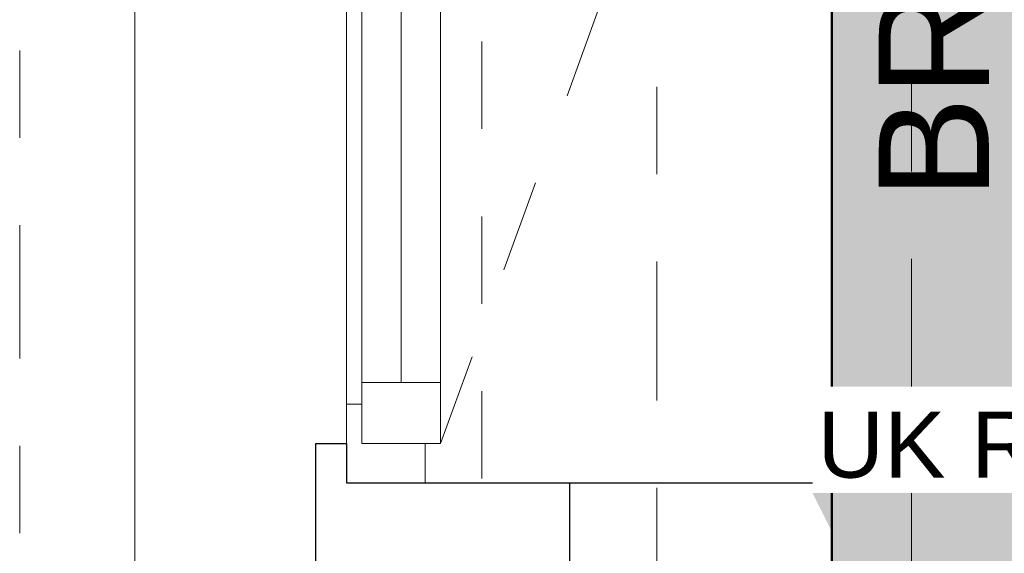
# Model space of a CAD drawing. Header units: metres. Extents: x -180 to 4, y -49 to 6.
# Tile 69 of 256: x -176.15 to -175.024, y -22.683 to -22.072. Entities that reach past the tile are written whole.
import ezdxf

# ---------------------------------------------------------------- set-up
doc = ezdxf.new("R2010")
doc.units = ezdxf.units.M
doc.header["$LTSCALE"] = 0.05
doc.header["$PDMODE"] = 1
doc.header["$PDSIZE"] = -2
for name, pattern in [('ISO-10 Strichpunktlinie', [4.699, 3.048, -0.762, 0.127, -0.762]), ('Linienart-20', [2.116531, 1.058062, -1.058469]), ('Linienart-34', [4.233, 2.116, -2.117]), ('Linienart-53', [5.291531, 3.175, -1.058062, 0.352704, -0.705764])]:
    doc.linetypes.add(name, pattern=pattern)
doc.layers.get('0').update_dxf_attribs({"lineweight": 25})
for name, color, linetype, lineweight, true_color in [('30 -33 Aussenwände- 7 Fassade_ Elemente', 7, 'Continuous', 9, 0x00aacc), ('30 -35 Decken- 1 Konstruktion-Träger- Stahlbeton', 7, 'Continuous', 13, 0x33aa00), ('70 -72 Beschriftung- 7 Detailverweise Linie', 7, 'Continuous', 9, 0x00dd00), ('70 -73 Bauteildarst.- 3 verdeckt 0.35', 4, 'Linienart-34', 35, 0x00ffff), ('70 -75 Raumstempel- 1 Raumstempel', 1, 'Continuous', 50, 0xff0000), ('70 -76 Bemaßung- 2 Allgemein', 7, 'Continuous', 5, 0x6666cc), ('CW-Unsichtbar', 7, 'Continuous', 9, 0x599559)]:
    doc.layers.add(name, color=color, linetype=linetype, lineweight=lineweight, true_color=true_color)
doc.layers.add('70 -71 Achsen- 1 Gebäudeachsen', color=7, linetype='Linienart-53', lineweight=18)
doc.layers.add('Keine', color=7, linetype='Continuous', lineweight=9)
doc.styles.add('Arial', font='arial.ttf')
doc.dimstyles.new('k+k_klein', dxfattribs={"dimtxt": 0.100689, "dimasz": 0.05302, "dimexe": 0.05, "dimexo": 0.15, "dimgap": 0.005, "dimtad": 1, "dimdec": 3, "dimtxsty": 'Arial', "dimblk": 'VW_SLASH-2', "dimblk1": 'VW_SLASH-2', "dimblk2": 'VW_SLASH-2', "dimcen": 0, "dimdle": 0.025, "dimadec": 3, "dimazin": 0, "dimtfac": 0.75, "dimtdec": 3, "dimtix": 1, "dimtmove": 0, "dimatfit": 0, "dimldrblk": 'VW_FILLEDARROW', "dimfxl": 0.1, "dimfxlon": 1, "dimfrac": 2, "dimtolj": 1, "dimarcsym": 0})

# ---------------------------------------------------------------- blocks, each defined once
blk = doc.blocks.new('Gruppe-8')
at = {"layer": '30 -33 Aussenwände- 7 Fassade_ Elemente', "lineweight": 9, "transparency": 33554687, "flags": 128}
blk.add_lwpolyline([(0.0865, -9.6837, -1.372995), (0.0865, -9.5963), (0.2065, -9.6406, 1.372583), (0.2065, -9.5532), (0.0865, -9.5918, -1.372995), (0.0865, -9.5043), (0.2065, -9.5487, 1.372583), (0.2065, -9.4613), (0.0865, -9.4998, -1.372995), (0.0865, -9.4124), (0.2065, -9.4568, 1.372583), (0.2065, -9.3693), (0.0865, -9.4079, -1.372995), (0.0865, -9.3205), (0.2065, -9.3648, 1.372583), (0.2065, -9.2774), (0.0865, -9.316, -1.372995), (0.0865, -9.2286), (0.2065, -9.2729, 1.372583), (0.2065, -9.1855), (0.0865, -9.2241, -1.372995), (0.0865, -9.1366), (0.2065, -9.181, 1.372583), (0.2065, -9.0936), (0.0865, -9.1321, -1.372995), (0.0865, -9.0447), (0.2065, -9.0891, 1.372583), (0.2065, -9.0016), (0.0865, -9.0402, -1.372995), (0.0865, -8.9528)], format="xyb", dxfattribs=at)
blk = doc.blocks.new('Gruppe-9')
at = {"layer": '30 -33 Aussenwände- 7 Fassade_ Elemente', "transparency": 33554687}
blk.add_blockref('Gruppe-8', (0, 0), dxfattribs=at)
blk = doc.blocks.new('Dämmung-2')
at = {"layer": '30 -33 Aussenwände- 7 Fassade_ Elemente', "color": 7, "transparency": 33554687}
blk.add_blockref('Gruppe-9', (0, 0), dxfattribs=at)
at = {"layer": '30 -33 Aussenwände- 7 Fassade_ Elemente', "color": 0, "flags": 1}
for tag in ['prm0_value', 'prm1_value', 'prm2_value', 'prm3_value', 'prm4_value', 'prm5_value', 'prm6_value', 'IFC_UUID', 'instanceID', 'prm0_name', 'prm0_type', 'prm1_name', 'prm1_type', 'prm2_name', 'prm2_type', 'prm3_name', 'prm3_type', 'prm4_name', 'prm4_type', 'prm5_name', 'prm5_type', 'prm6_name', 'prm6_type']:
    blk.add_attdef(tag, (-175.7718, -27.972), '', height=0.00018, dxfattribs=at)
blk = doc.blocks.new('Gruppe-16')
at = {"color": 255}
blk.add_wipeout([(-176.018, -28.197), (-176.018, -19.947), (-175.221, -19.947), (-175.221, -28.197)], dxfattribs=at).dxf.layer = '30 -33 Aussenwände- 7 Fassade_ Elemente'
blk.add_wipeout([(-175.776, -27.972), (-175.428, -27.972), (-175.428, -20.172), (-175.776, -20.172), (-175.776, -20.017), (-176.018, -20.017), (-176.018, -28.132), (-175.776, -28.132)], dxfattribs=at).dxf.layer = '30 -33 Aussenwände- 7 Fassade_ Elemente'
at = {"layer": '30 -33 Aussenwände- 7 Fassade_ Elemente', "flags": 128}
blk.add_lwpolyline([(-175.776, -27.972), (-175.428, -27.972), (-175.428, -20.172), (-175.776, -20.172), (-175.776, -20.017), (-176.018, -20.017), (-176.018, -28.132), (-175.776, -28.132)], close=True, dxfattribs=at)
at = {"color": 255}
blk.add_wipeout([(-175.968, -27.947), (-175.968, -20.197), (-175.776, -20.197), (-175.776, -27.947)], dxfattribs=at).dxf.layer = '30 -33 Aussenwände- 7 Fassade_ Elemente'
at = {"layer": '30 -33 Aussenwände- 7 Fassade_ Elemente', "flags": 128}
blk.add_lwpolyline([(-175.968, -27.947), (-175.968, -20.197), (-175.776, -20.197), (-175.776, -27.947)], close=True, dxfattribs=at)
at = {"color": 255, "lineweight": 25}
blk.add_wipeout([(-175.776, -28.197), (-175.776, -19.947), (-175.661, -19.947), (-175.661, -20.172), (-175.503, -20.172), (-175.503, -27.972), (-175.661, -27.972), (-175.661, -28.197)], dxfattribs=at).dxf.layer = '30 -33 Aussenwände- 7 Fassade_ Elemente'
at = {"layer": '30 -33 Aussenwände- 7 Fassade_ Elemente', "lineweight": 25}
blk.add_line((-175.776, -28.197), (-175.776, -19.947), dxfattribs=at)
at = {"layer": '30 -33 Aussenwände- 7 Fassade_ Elemente', "lineweight": 25, "flags": 128}
blk.add_lwpolyline([(-175.661, -19.947), (-175.661, -20.172), (-175.503, -20.172), (-175.503, -27.972), (-175.661, -27.972), (-175.661, -28.197)], dxfattribs=at)
at = {"layer": '30 -33 Aussenwände- 7 Fassade_ Elemente', "rotation": 180}
blk.add_blockref('Dämmung-2', (-175.4945, -31.7), dxfattribs=at)
blk = doc.blocks.new('Gruppe-6253')
at = {"color": 255, "linetype": 'Continuous', "lineweight": 9, "transparency": 33554687}
blk.add_wipeout([(-0.5725, 0.035), (-0.5725, -0.225), (0.5725, -0.225), (0.5725, 0.035)], dxfattribs=at).dxf.layer = '30 -33 Aussenwände- 7 Fassade_ Elemente'
at = {"layer": '30 -33 Aussenwände- 7 Fassade_ Elemente', "color": 7, "linetype": 'Continuous', "lineweight": 9, "transparency": 33554687, "flags": 128}
blk.add_lwpolyline([(-0.5725, 0.035), (-0.5725, -0.225), (0.5725, -0.225), (0.5725, 0.035)], dxfattribs=at)
blk = doc.blocks.new('Gruppe-6254')
at = {"color": 255, "linetype": 'Continuous', "lineweight": 9, "transparency": 33554687}
blk.add_wipeout([(-0.5725, 0.125), (-0.5725, 0.225), (0.5725, 0.225), (0.5725, 0.125)], dxfattribs=at).dxf.layer = '30 -33 Aussenwände- 7 Fassade_ Elemente'
at = {"layer": '30 -33 Aussenwände- 7 Fassade_ Elemente', "color": 7, "linetype": 'Continuous', "lineweight": 9, "transparency": 33554687, "flags": 128}
blk.add_lwpolyline([(-0.5725, 0.125), (-0.5725, 0.225), (0.5725, 0.225), (0.5725, 0.125)], dxfattribs=at)
blk = doc.blocks.new('Gruppe-6255')
at = {"color": 255, "linetype": 'Continuous', "lineweight": 5, "transparency": 33554687}
blk.add_wipeout([(-0.4925, 0.1075), (-0.4925, 0.125), (0.4925, 0.125), (0.4925, 0.1075)], dxfattribs=at).dxf.layer = '30 -33 Aussenwände- 7 Fassade_ Elemente'
blk = doc.blocks.new('Gruppe-6256')
at = {"layer": '30 -33 Aussenwände- 7 Fassade_ Elemente', "color": 7, "linetype": 'Continuous', "lineweight": 9, "transparency": 33554687}
blk.add_line((-0.4925, 0.125), (0.4925, 0.125), dxfattribs=at)
at = {"color": 255, "linetype": 'Continuous', "lineweight": 9, "transparency": 33554687}
blk.add_wipeout([(-0.4675, 0.1075), (0.4675, 0.1075), (0.4675, 0.0175), (-0.4675, 0.0175)], dxfattribs=at).dxf.layer = '30 -33 Aussenwände- 7 Fassade_ Elemente'
at = {"layer": '30 -33 Aussenwände- 7 Fassade_ Elemente', "color": 7, "linetype": 'Continuous', "lineweight": 9, "transparency": 33554687}
blk.add_line((-0.4675, 0.0625), (0.4675, 0.0625), dxfattribs=at)
at = {"layer": '30 -33 Aussenwände- 7 Fassade_ Elemente', "color": 7, "linetype": 'Continuous', "lineweight": 9, "transparency": 33554687, "flags": 128}
blk.add_lwpolyline([(-0.4675, 0.1075), (0.4675, 0.1075), (0.4675, 0.0175), (-0.4675, 0.0175)], close=True, dxfattribs=at)
blk = doc.blocks.new('Gruppe-6257')
at = {"color": 255, "linetype": 'Continuous', "lineweight": 9, "transparency": 33554687}
for points in [[(-0.5725, 0.125), (-0.4925, 0.125), (-0.4925, 0.035), (-0.5725, 0.035)], [(0.5725, 0.125), (0.4925, 0.125), (0.4925, 0.035), (0.5725, 0.035)]]:
    blk.add_wipeout(points, dxfattribs=at).dxf.layer = '30 -33 Aussenwände- 7 Fassade_ Elemente'
at = {"layer": '30 -33 Aussenwände- 7 Fassade_ Elemente', "color": 7, "linetype": 'Continuous', "lineweight": 9, "transparency": 33554687, "flags": 128}
for points in [[(-0.5725, 0.125), (-0.4925, 0.125), (-0.4925, 0.035), (-0.5725, 0.035)], [(0.5725, 0.125), (0.4925, 0.125), (0.4925, 0.035), (0.5725, 0.035)]]:
    blk.add_lwpolyline(points, close=True, dxfattribs=at)
at = {"color": 255, "linetype": 'Continuous', "lineweight": 9, "transparency": 33554687}
for points in [[(-0.5375, 0.1075), (-0.4675, 0.1075), (-0.4675, 0.0175), (-0.5375, 0.0175)], [(0.4675, 0.1075), (0.5375, 0.1075), (0.5375, 0.0175), (0.4675, 0.0175)]]:
    blk.add_wipeout(points, dxfattribs=at).dxf.layer = '30 -33 Aussenwände- 7 Fassade_ Elemente'
at = {"layer": '30 -33 Aussenwände- 7 Fassade_ Elemente', "color": 7, "linetype": 'Continuous', "lineweight": 9, "transparency": 33554687}
for p, q in [((-0.5375, 0.0175), (-0.5375, 0.1075)), ((-0.4675, 0.1075), (-0.4675, 0.0175)), ((-0.4675, 0.0175), (-0.4675, 0.1075)), ((0.4675, 0.1075), (0.4675, 0.0175)), ((0.4675, 0.0175), (0.4675, 0.1075)), ((0.5375, 0.0175), (0.5375, 0.1075))]:
    blk.add_line(p, q, dxfattribs=at)
at = {"layer": '30 -33 Aussenwände- 7 Fassade_ Elemente', "color": 7, "linetype": 'Continuous', "lineweight": 9, "transparency": 33554687, "flags": 128}
for points in [[(-0.5375, 0.1075), (-0.4675, 0.1075), (-0.4675, 0.0175), (-0.5375, 0.0175)], [(0.4675, 0.1075), (0.5375, 0.1075), (0.5375, 0.0175), (0.4675, 0.0175)]]:
    blk.add_lwpolyline(points, close=True, dxfattribs=at)
blk = doc.blocks.new('Gruppe-6258')
at = {"layer": '30 -33 Aussenwände- 7 Fassade_ Elemente', "color": 7, "transparency": 33554687}
for name in ['Gruppe-6254', 'Gruppe-6253']:
    blk.add_blockref(name, (0, 0), dxfattribs=at)
blk.add_blockref('Gruppe-6255', (0, 0), dxfattribs=at)
blk.add_blockref('Gruppe-6256', (0, 0), dxfattribs=at)
blk.add_blockref('Gruppe-6257', (0, 0), dxfattribs=at)
blk = doc.blocks.new('Fenster (2D)-264')
at = {"layer": 'CW-Unsichtbar', "linetype": 'Continuous', "lineweight": 5, "transparency": 33554687}
for p in [(-0.5725, 0), (0.5725, 0)]:
    blk.add_point(p, dxfattribs=at)
at = {"layer": '30 -33 Aussenwände- 7 Fassade_ Elemente', "color": 0, "flags": 1}
for tag in ['IFC_UUID', 'instanceID']:
    blk.add_attdef(tag, (-175.876, -22.592), '', height=0.00018, dxfattribs=at)
at = {"layer": '30 -33 Aussenwände- 7 Fassade_ Elemente', "color": 7, "transparency": 33554687}
blk.add_blockref('Gruppe-6258', (0, 0), dxfattribs=at)
blk = doc.blocks.new('Gruppe-6277')
at = {"color": 255}
blk.add_wipeout([(-175.776, -22.602), (-175.776, -21.447), (-175.686, -21.447), (-175.686, -22.602)], dxfattribs=at).dxf.layer = '30 -33 Aussenwände- 7 Fassade_ Elemente'
at = {"layer": '30 -33 Aussenwände- 7 Fassade_ Elemente', "flags": 128}
blk.add_lwpolyline([(-175.776, -22.602), (-175.776, -21.447), (-175.686, -21.447), (-175.686, -22.602)], close=True, dxfattribs=at)
at = {"color": 255, "lineweight": 18}
blk.add_wipeout([(-175.686, -22.602), (-175.776, -22.602), (-175.776, -22.512), (-175.686, -22.512)], dxfattribs=at).dxf.layer = '30 -33 Aussenwände- 7 Fassade_ Elemente'
at = {"layer": '30 -33 Aussenwände- 7 Fassade_ Elemente', "lineweight": 18, "flags": 128}
blk.add_lwpolyline([(-175.686, -22.602), (-175.776, -22.602), (-175.776, -22.512), (-175.686, -22.512)], close=True, dxfattribs=at)
at = {"color": 255}
blk.add_wipeout([(-175.7585, -22.557), (-175.7585, -21.482), (-175.6685, -21.482), (-175.6685, -22.557)], dxfattribs=at).dxf.layer = '30 -33 Aussenwände- 7 Fassade_ Elemente'
at = {"layer": '30 -33 Aussenwände- 7 Fassade_ Elemente', "flags": 128}
blk.add_lwpolyline([(-175.7585, -22.557), (-175.7585, -21.482), (-175.6685, -21.482), (-175.6685, -22.557)], close=True, dxfattribs=at)
at = {"color": 255, "lineweight": 18}
blk.add_wipeout([(-175.6685, -22.557), (-175.7585, -22.557), (-175.7585, -22.487), (-175.6685, -22.487)], dxfattribs=at).dxf.layer = '30 -33 Aussenwände- 7 Fassade_ Elemente'
at = {"layer": '30 -33 Aussenwände- 7 Fassade_ Elemente', "lineweight": 18}
blk.add_line((-175.7135, -21.552), (-175.7135, -22.487), dxfattribs=at)
at = {"layer": '30 -33 Aussenwände- 7 Fassade_ Elemente', "linetype": 'Linienart-34'}
blk.add_line((-175.6685, -22.557), (-175.3008, -21.5469), dxfattribs=at)
at = {"layer": '30 -33 Aussenwände- 7 Fassade_ Elemente', "lineweight": 18, "flags": 128}
blk.add_lwpolyline([(-175.6685, -22.557), (-175.7585, -22.557), (-175.7585, -22.487), (-175.6685, -22.487)], close=True, dxfattribs=at)
blk = doc.blocks.new('Gruppe-6290')
at = {"layer": '30 -33 Aussenwände- 7 Fassade_ Elemente', "rotation": 90}
blk.add_blockref('Fenster (2D)-264', (-175.651, -22.0195), dxfattribs=at)
at = {"layer": '30 -33 Aussenwände- 7 Fassade_ Elemente', "insert": (-175.1671, -21.447), "char_height": 0.125861, "width": 1.860033, "attachment_point": 2, "rotation": 90, "line_spacing_factor": 0.970891, "style": 'Arial'}
blk.add_mtext('BRH 85cm ab OK FF', dxfattribs=at)
at = {"color": 255}
blk.add_wipeout([(-176.018, -22.947), (-176.018, -19.947), (-175.221, -19.947), (-175.221, -22.947)], dxfattribs=at).dxf.layer = '30 -33 Aussenwände- 7 Fassade_ Elemente'
blk.add_wipeout([(-175.776, -22.722), (-175.221, -22.722), (-175.221, -20.172), (-175.776, -20.172), (-175.776, -20.017), (-176.018, -20.017), (-176.018, -22.877), (-175.776, -22.877)], dxfattribs=at).dxf.layer = '30 -33 Aussenwände- 7 Fassade_ Elemente'
at = {"layer": '30 -33 Aussenwände- 7 Fassade_ Elemente', "flags": 128}
blk.add_lwpolyline([(-175.776, -22.722), (-175.221, -22.722), (-175.221, -20.172), (-175.776, -20.172), (-175.776, -20.017), (-176.018, -20.017), (-176.018, -22.877), (-175.776, -22.877)], close=True, dxfattribs=at)
at = {"layer": '70 -73 Bauteildarst.- 3 verdeckt 0.35', "color": 7}
blk.add_blockref('Gruppe-6277', (0, 0), dxfattribs=at)
at = {"color": 255, "lineweight": 25}
blk.add_wipeout([(-175.521, -22.722), (-175.521, -22.602), (-175.221, -22.602), (-175.221, -22.722)], dxfattribs=at).dxf.layer = '30 -33 Aussenwände- 7 Fassade_ Elemente'
at = {"layer": '30 -33 Aussenwände- 7 Fassade_ Elemente', "lineweight": 25, "flags": 128}
blk.add_lwpolyline([(-175.521, -22.722), (-175.521, -22.602), (-175.221, -22.602), (-175.221, -22.722)], close=True, dxfattribs=at)
at = {"color": 255, "lineweight": 25}
blk.add_wipeout([(-175.811, -22.557), (-175.776, -22.557), (-175.776, -22.602), (-175.521, -22.602), (-175.521, -22.722), (-175.811, -22.722)], dxfattribs=at).dxf.layer = '30 -33 Aussenwände- 7 Fassade_ Elemente'
at = {"layer": '30 -33 Aussenwände- 7 Fassade_ Elemente', "lineweight": 25, "flags": 128}
blk.add_lwpolyline([(-175.811, -22.557), (-175.776, -22.557), (-175.776, -22.602), (-175.521, -22.602), (-175.521, -22.722), (-175.811, -22.722)], close=True, dxfattribs=at)
blk = doc.blocks.new('Gruppe-9713')
at = {"layer": '30 -35 Decken- 1 Konstruktion-Träger- Stahlbeton', "color": 7, "linetype": 'Linienart-20', "lineweight": 13, "transparency": 33554687}
for p, q in [((-175.621, -11.897), (-175.621, -30.997)), ((-175.221, -11.897), (-175.221, -30.997))]:
    blk.add_line(p, q, dxfattribs=at)
at = {"layer": '30 -35 Decken- 1 Konstruktion-Träger- Stahlbeton', "color": 0, "flags": 1}
for tag in ['IFC_UUID', 'instanceID']:
    blk.add_attdef(tag, (-175.621, -30.997), '', height=0.00018, dxfattribs=at)
blk = doc.blocks.new('_01-OG1_Tragwerk (2D)')
at = {"layer": '30 -33 Aussenwände- 7 Fassade_ Elemente', "color": 7}
blk.add_blockref('Gruppe-16', (0, 0), dxfattribs=at)
blk.add_blockref('Gruppe-6290', (0, 0), dxfattribs=at)
at = {"layer": '30 -35 Decken- 1 Konstruktion-Träger- Stahlbeton'}
blk.add_blockref('Gruppe-9713', (0, 0), dxfattribs=at)
blk = doc.blocks.new('_OG1_2D (2D)')
at = {"layer": '70 -75 Raumstempel- 1 Raumstempel', "linetype": 'Continuous', "lineweight": 0, "true_color": 0xff0000}
blk.add_hatch(color=1, dxfattribs=at).paths.add_polyline_path([(-168.02099996, -20.14704198), (-168.02099996, -23.14704198), (-160.34599996, -23.14704198), (-160.34599996, -30.99704198), (-175.22099996, -30.99704198), (-175.22099996, -20.14704198)])
at = {"layer": '70 -72 Beschriftung- 7 Detailverweise Linie', "linetype": 'ISO-10 Strichpunktlinie', "flags": 128}
blk.add_lwpolyline([(-176.14966208, -22.912), (-176.14966208, -19.97204198), (-175.12966208, -19.97204198), (-175.12966208, -22.912)], close=True, dxfattribs=at)
at = {"layer": '70 -75 Raumstempel- 1 Raumstempel', "flags": 128}
blk.add_lwpolyline([(-168.02099996, -20.14704198), (-168.02099996, -23.14704198), (-160.34599996, -23.14704198), (-160.34599996, -30.99704198), (-175.22099996, -30.99704198), (-175.22099996, -20.14704198)], close=True, dxfattribs=at)
blk = doc.blocks.new('VW_SLASH-2')
at = {"color": 0, "linetype": 'ByBlock', "lineweight": -2, "transparency": 16777216}
blk.add_line((0.472, 0), (-1, 0), dxfattribs=at)
at = {"color": 0, "lineweight": 5, "transparency": 16777216, "flags": 128}
blk.add_lwpolyline([(0.5, 0.5), (-0.5, -0.5)], dxfattribs=at)
blk = doc.blocks.new('*D16985')
at = {"layer": '70 -76 Bemaßung- 2 Allgemein', "color": 0, "lineweight": -2}
for p, q in [((-177.668, -20.232), (-177.818, -20.232)), ((-177.768, -22.609), (-177.768, -20.2851)), ((-177.668, -22.662), (-177.818, -22.662))]:
    blk.add_line(p, q, dxfattribs=at)
at = {"layer": 'Defpoints', "color": 0}
for p in [(-177.768, -20.232), (-175.521, -20.232), (-175.521, -22.662)]:
    blk.add_point(p, dxfattribs=at)
at = {"layer": '70 -76 Bemaßung- 2 Allgemein', "color": 0, "lineweight": -2, "xscale": 0.05302001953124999, "yscale": 0.05302001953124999, "zscale": 0.05302001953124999}
for p, rotation in [((-177.768, -20.232), 90), ((-177.768, -22.662), 270)]:
    blk.add_blockref('VW_SLASH-2', p, dxfattribs=dict(at, rotation=rotation))
at = {"layer": '70 -76 Bemaßung- 2 Allgemein', "color": 0, "insert": (-177.8385, -21.447), "char_height": 0.10069, "attachment_point": 5, "rotation": 90, "style": 'Arial'}
blk.add_mtext('\\A1;2,43', dxfattribs=at)
blk = doc.blocks.new('VW_FILLEDARROW')
at = {"linetype": 'Continuous', "lineweight": 0, "transparency": 16777216}
blk.add_hatch(color=0, dxfattribs=at).paths.add_polyline_path([(-2.829, 0.758), (0, 0), (-2.829, -0.758)])
at = {"color": 0, "lineweight": 5, "transparency": 16777216, "flags": 128}
blk.add_lwpolyline([(-2.829, 0.758), (0, 0), (-2.829, -0.758)], close=True, dxfattribs=at)
blk = doc.blocks.new('*D16986')
at = {"layer": '70 -76 Bemaßung- 2 Allgemein', "color": 0, "lineweight": -2}
for p, q in [((-177.768, -22.609), (-177.768, -22.556)), ((-177.668, -22.662), (-177.818, -22.662)), ((-177.768, -22.877), (-177.768, -22.662)), ((-177.668, -22.877), (-177.818, -22.877)), ((-177.768, -22.9301), (-177.768, -22.9831))]:
    blk.add_line(p, q, dxfattribs=at)
at = {"layer": 'Defpoints', "color": 0}
for p in [(-177.768, -22.662), (-175.521, -22.662), (-176.018, -22.877)]:
    blk.add_point(p, dxfattribs=at)
at = {"layer": '70 -76 Bemaßung- 2 Allgemein', "color": 0, "lineweight": -2, "xscale": 0.05302001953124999, "yscale": 0.05302001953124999, "zscale": 0.05302001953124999}
for p, rotation in [((-177.768, -22.662), 270), ((-177.768, -22.877), 90)]:
    blk.add_blockref('VW_SLASH-2', p, dxfattribs=dict(at, rotation=rotation))
at = {"layer": '70 -76 Bemaßung- 2 Allgemein', "color": 0, "insert": (-177.859, -22.5531), "char_height": 0.100689, "attachment_point": 5, "rotation": 90, "style": 'Arial'}
blk.add_mtext('\\A1;21\\S5^ ;', dxfattribs=at)
blk = doc.blocks.new('Gruppe-16153')
at = {"layer": '70 -76 Bemaßung- 2 Allgemein', "color": 7, "linetype": 'Continuous'}
blk.add_solid([(-175.2429, -22.6135), (-175.1763, -22.747), (-175.1094, -22.6136)], dxfattribs=at)
at = {"color": 255}
blk.add_wipeout([(-175.2429, -22.6135), (-174.2026, -22.6135), (-174.2026, -22.4918), (-175.2429, -22.4918)], dxfattribs=at).dxf.layer = '70 -76 Bemaßung- 2 Allgemein'
at = {"layer": '70 -76 Bemaßung- 2 Allgemein', "insert": (-174.2026, -22.61), "char_height": 0.075516, "attachment_point": 9, "line_spacing_factor": 0.973705, "style": 'Arial'}
blk.add_mtext('UK RD +8,42m/3,62m', dxfattribs=at)
blk = doc.blocks.new('Gruppe-16320')
at = {"layer": '70 -73 Bauteildarst.- 3 verdeckt 0.35'}
blk.add_blockref('Gruppe-16153', (0, 0), dxfattribs=at)
blk = doc.blocks.new('_Achsen (3D)')
at = {"layer": '70 -71 Achsen- 1 Gebäudeachsen', "transparency": 33554687}
blk.add_line((-175.421, 3.8), (-175.421, -46.172), dxfattribs=at)
blk = doc.blocks.new('Gruppe-15271')
at = {"layer": '70 -76 Bemaßung- 2 Allgemein'}
dim = blk.add_linear_dim(base=(-177.76799996, -20.23204198), p1=(-175.52099996, -22.66204198), p2=(-175.52099996, -20.23204198), angle=270, text='2,43', dimstyle='k+k_klein', override={"dimtxt": 0.100689, "dimgap": 0.01, "dimdec": 8, "dimpost": '<>', "dimtxsty": 'Arial', "dimtmove": 2}, dxfattribs=at)
dim.commit()
dim.dimension.update_dxf_attribs({"geometry": '*D16985', "text_midpoint": (-177.8384635, -21.44704198)})
dim = blk.add_linear_dim(base=(-177.76799996, -22.66204198), p1=(-176.01799996, -22.87704198), p2=(-175.52099996, -22.66204198), angle=270, text='21\\S5^ ;', dimstyle='k+k_klein', override={"dimtxt": 0.100689, "dimgap": 0.01, "dimdec": 8, "dimpost": '<>', "dimtxsty": 'Arial', "dimtix": 0, "dimtmove": 2}, dxfattribs=at)
dim.commit()
dim.dimension.update_dxf_attribs({"geometry": '*D16986', "text_midpoint": (-177.85896246, -22.55307465), "dimtype": 160})
blk = doc.blocks.new('_OG1_2D Bemaßung_ Beschriftung (2D)')
at = {"layer": '70 -76 Bemaßung- 2 Allgemein'}
blk.add_blockref('Gruppe-15271', (0, 0), dxfattribs=at)
at = {"layer": '30 -35 Decken- 1 Konstruktion-Träger- Stahlbeton', "color": 7}
blk.add_blockref('Gruppe-16320', (0, 0), dxfattribs=at)

msp = doc.modelspace()

# ---------------------------------------------------------------- block references
at = {"layer": 'Keine', "color": 1}
msp.add_blockref('_01-OG1_Tragwerk (2D)', (0, 0), dxfattribs=at)

# ---------------------------------------------------------------- next in the draw order: block references
msp.add_blockref('_OG1_2D (2D)', (0, 0), dxfattribs=at)

# ---------------------------------------------------------------- next in the draw order: block references
msp.add_blockref('_OG1_2D Bemaßung_ Beschriftung (2D)', (0, 0), dxfattribs=at)

# ---------------------------------------------------------------- next in the draw order: block references
msp.add_blockref('_Achsen (3D)', (0, 0), dxfattribs=at)

doc.saveas('drawing.dxf')
